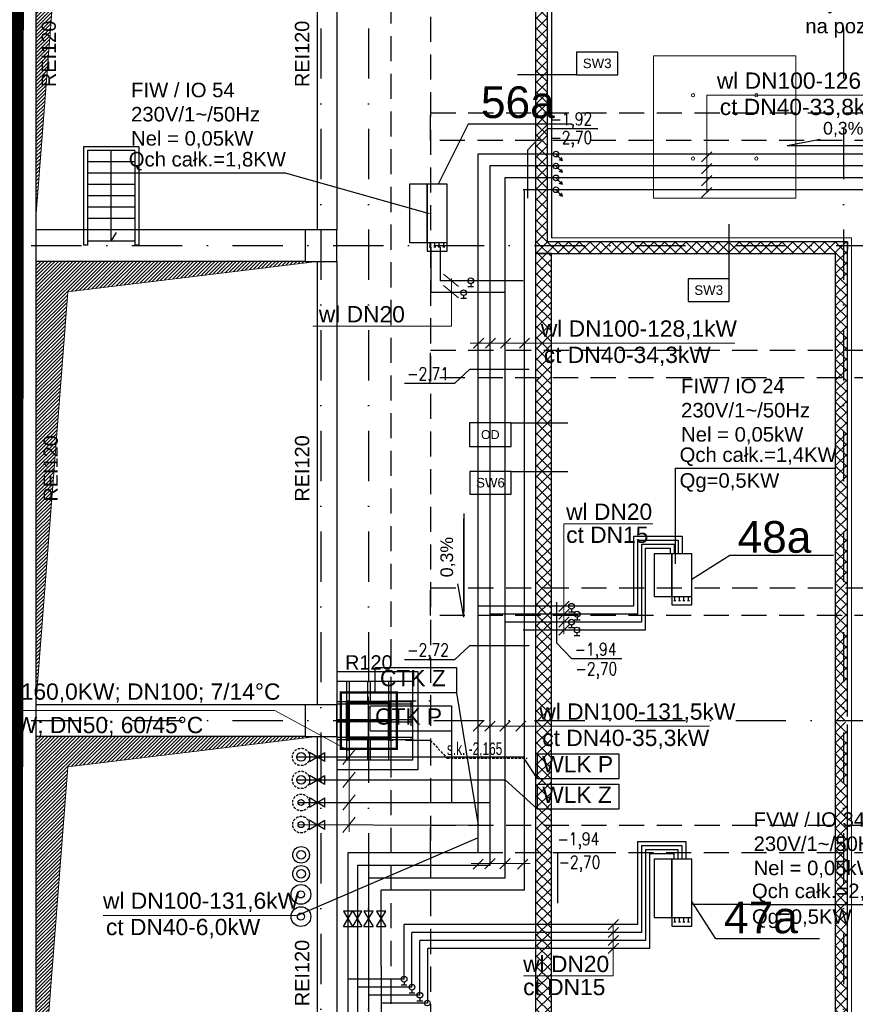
# Model space of a CAD drawing. Header units: centimetres. Extents: x -10729 to 23827, y -4437 to 19798.
# Tile 71 of 95: x 5819 to 6875, y 10642 to 11885. Entities that reach past the tile are written whole.
import ezdxf

# ---------------------------------------------------------------- set-up
doc = ezdxf.new("R2010")
doc.units = ezdxf.units.CM
for name, pattern in [('HIDDEN2', [4.7625, 3.175, -1.5875]), ('Kondygnacja  -0_5$0$DIVIDE', [31.75, 12.7, -6.35, 0, -6.35, 0, -6.35]), ('Kondygnacja  -0_5$0$HIDDEN', [9.525, 6.35, -3.175]), ('Kondygnacja  -0_5$0$HIDDEN2', [4.7625, 3.175, -1.5875]), ('Osie rzutów$0$DASHDOT2', [12.7, 6.35, -3.175, 0, -3.175])]:
    doc.linetypes.add(name, pattern=pattern)
for name, color, linetype in [('bgde_dodatki powykonawcze', 7, 'Continuous'), ('bgde_podpis', 7, 'Continuous'), ('bgde_schem_opis', 2, 'Continuous'), ('KJP_ARMATURA', 2, 'Continuous'), ('KJP_CT_centr_powrót', 6, '05_ciepło_technologiczne_pow'), ('KJP_CT_centr_zasilanie', 6, '05_ciepło_technologiczne_zas'), ('KJP_KK_OPISY MOCY klimakonwektorów', 7, 'Continuous'), ('KJP_W_OPIS', 2, 'Continuous'), ('Kondygnacja  -0_5$0$ARCH_ETAPOWANIE', 8, 'Kondygnacja  -0_5$0$DIVIDE'), ('Kondygnacja  -0_5$0$ARCH_GK', 8, 'Continuous'), ('Kondygnacja  -0_5$0$ARCH_INFO_ODPORNOŚĆ OGNIOWA', 8, 'Continuous'), ('Kondygnacja  -0_5$0$ARCH_INFO_OPISY_PRZEGRODY', 8, 'Continuous'), ('Kondygnacja  -0_5$0$ARCH_INFO_OPISY_PRZEGRODY_OKŁADZINY', 8, 'Continuous'), ('Kondygnacja  -0_5$0$ARCH_KONSTR_POWYŻEJ RZUTU', 8, 'Kondygnacja  -0_5$0$HIDDEN'), ('Kondygnacja  -0_5$0$ARCH_KONSTR_POWYŻEJ RZUTU_IST', 8, 'Kondygnacja  -0_5$0$HIDDEN2'), ('Kondygnacja  -0_5$0$ARCH_MUROWANE_IST', 8, 'Continuous'), ('Kondygnacja  -0_5$0$ARCH_OKŁADZINA', 8, 'Continuous'), ('Kondygnacja  -0_5$0$ARCH_POMOCNICZE', 8, 'Continuous'), ('Kondygnacja  -0_5$0$ARCH_SCHODY_IST', 8, 'Continuous'), ('Kondygnacja  -0_5$0$ARCH_SŁUPY', 8, 'Continuous'), ('Kondygnacja  -0_5$0$ARCH_WIDOK_IST', 8, 'Continuous'), ('Kondygnacja  -0_5$0$ARCH_ŚLUSARKA_DRZWI', 8, 'Continuous'), ('Kondygnacja  -0_5$0$ARCH_ŻELBET_IST', 8, 'Continuous'), ('Osie rzutów$0$ARCH_INFO_OSIE_IST', 8, 'Osie rzutów$0$DASHDOT2'), ('Osie rzutów$0$ARCH_INFO_OSIE_OPISY_IST', 8, 'Continuous')]:
    doc.layers.add(name, color=color, linetype=linetype)
for name, color, linetype, lineweight in [('bgde_opis ct 1', 7, 'Continuous', 20), ('bgde_rzędne wl ct', 7, 'Continuous', 25), ('bgde_urządzenia', 250, 'Continuous', 30), ('KJP_CT_kk_powrót', 250, '04_CT_KOMF_POW', 25), ('KJP_CT_kk_zasil', 250, '04_CT_KOMF_ZAS', 25), ('KJP_WL_centrale went._zasil', 5, '04_WL_ZAS', 25), ('KJP_WL_centrale went_powrót', 5, '04_WL_POW', 25), ('KJP_WL_kk zasil', 250, '04_WL_KOMF_ZAS', 25), ('KJP_WL_kk_powr', 250, '04_WL_KOMF_POW', 25), ('Kondygnacja  -0_5$0$ARCH_WIDOK', 8, 'Continuous', 13), ('SU Lampy kwadratowe  -05$0$ARCH_SUFITY_PODWIESZANE', 8, 'Continuous', 9)]:
    doc.layers.add(name, color=color, linetype=linetype, lineweight=lineweight)
doc.styles.add('Arial', font='arial.ttf')
doc.styles.add('Kondygnacja  -0_5$0$Arial', font='arial.ttf')
doc.styles.add('Kondygnacja  -0_5$0$BIKTS', font='bikromsw.shx', dxfattribs={"width": 0.8})
doc.styles.add('st rom', font='Romans.shx', dxfattribs={"width": 0.8})
doc.linetypes.add('04_CT_KOMF_POW', pattern='A,100,-15,["CTKp",Standard,S=10,R=0,X=-10,Y=-5],-35', length=150)
doc.linetypes.add('04_CT_KOMF_ZAS', pattern='A,100,-15,["CTKz",Standard,S=10,R=0,X=-10,Y=-5],-35', length=150)
doc.linetypes.add('04_WL_KOMF_POW', pattern='A,100,-15,["WLKp",Standard,S=10,R=0,X=-10,Y=-5],-35', length=150)
doc.linetypes.add('04_WL_KOMF_ZAS', pattern='A,100,-15,["WLKz",Standard,S=10,R=0,X=-10,Y=-5],-35', length=150)
doc.linetypes.add('04_WL_POW', pattern='A,100,-15,["WLp",Standard,S=10,R=0,X=-10,Y=-5],-35', length=150)
doc.linetypes.add('04_WL_ZAS', pattern='A,100,-15,["WLz",Standard,S=10,R=0,X=-10,Y=-5],-35', length=150)
doc.linetypes.add('05_ciepło_technologiczne_pow', pattern='A,100,-15,["CTp",Standard,S=10,R=0,X=-10,Y=-5],-35', length=150)
doc.linetypes.add('05_ciepło_technologiczne_zas', pattern='A,100,-15,["CTz",Standard,S=10,R=0,X=-10,Y=-5],-35', length=150)
pattern_1 = [(45, (-6220.6425, -6150), (-0.67351921, 0.67351921), [])]

# ---------------------------------------------------------------- blocks, each defined once
blk = doc.blocks.new('Osie rzutów')
at = {"layer": 'Osie rzutów$0$ARCH_INFO_OSIE_IST', "ltscale": 10}
for p, q in [((6200, 12510), (6200, 4800)), ((6200, 12510), (6200, 4571.18)), ((6260, 12510), (6260, 4623.26)), ((6860, 12510), (6860, 4623.26)), ((4436.04, 11600), (13655, 11600)), ((6260, 10970), (6260, 11030)), ((4436.04, 11000), (13655, 11000)), ((6290, 11000), (6230, 11000))]:
    blk.add_line(p, q, dxfattribs=at)
blk = doc.blocks.new('SU Lampy kwadratowe  -05')
at = {"layer": 'SU Lampy kwadratowe  -05$0$ARCH_SUFITY_PODWIESZANE'}
blk.add_lwpolyline([(6620, 11840), (6800, 11840), (6800, 11660), (6620, 11660)], close=True, dxfattribs=at)
for centre in [(6670, 11790), (6750, 11790), (6670, 11710), (6750, 11710)]:
    blk.add_circle(centre, 2, dxfattribs=at)
blk = doc.blocks.new('Kondygnacja  -0_5$0$słup 6.8.41')
at = {"layer": 'Kondygnacja  -0_5$0$ARCH_SŁUPY'}
h = blk.add_hatch(dxfattribs=at)
h.set_pattern_fill('ANSI31', color=256, scale=0.3, style=0)
h.set_pattern_definition(pattern_1)
h.paths.add_polyline_path([(14.8, 75), (11.8, 75), (11.8, 25), (14.8, 25)])
h = blk.add_hatch(dxfattribs=at)
h.set_pattern_fill('ANSI31', color=256, scale=0.3, style=0)
h.set_pattern_definition(pattern_1)
h.paths.add_polyline_path([(67.8, 75), (64.8, 75), (64.8, 25), (67.8, 25)])
h = blk.add_hatch(dxfattribs=at)
h.set_pattern_fill('ANSI31', color=256, scale=0.3, style=0)
h.set_pattern_definition(pattern_1)
h.paths.add_polyline_path([(64.8, 71), (64.8, 74), (14.8, 74), (14.8, 71)])
h = blk.add_hatch(dxfattribs=at)
h.set_pattern_fill('ANSI31', color=256, scale=0.3, style=0)
h.set_pattern_definition(pattern_1)
h.paths.add_polyline_path([(64.8, 48.5), (64.8, 51.5), (14.8, 51.5), (14.8, 48.5)])
h = blk.add_hatch(dxfattribs=at)
h.set_pattern_fill('ANSI31', color=256, scale=0.3, style=0)
h.set_pattern_definition(pattern_1)
h.paths.add_polyline_path([(64.8, 26), (64.8, 29), (14.8, 29), (14.8, 26)])
at = {"layer": 'Kondygnacja  -0_5$0$ARCH_POMOCNICZE'}
blk.add_lwpolyline([(94.8, 100), (94.8, 0), (-0.2, 0), (-0.2, 100)], close=True, dxfattribs=at)
for points in [[(11.8, 100), (11.8, 75)], [(14.8, 100), (14.8, 75)], [(38.3, 100), (38.3, 74)], [(41.3, 100), (41.3, 74)], [(64.8, 100), (64.8, 75)], [(67.8, 100), (67.8, 75)], [(-0.2, 74), (11.8, 74)], [(-0.2, 71), (11.8, 71)], [(67.8, 74), (94.8, 74)], [(67.8, 71), (94.8, 71)], [(-0.2, 51.5), (11.8, 51.5)], [(67.8, 51.5), (94.8, 51.5)], [(-0.2, 48.5), (11.8, 48.5)], [(67.8, 48.5), (94.8, 48.5)], [(-0.2, 29), (11.8, 29)], [(-0.2, 26), (11.8, 26)], [(11.8, 25), (11.8, 0)], [(14.8, 25), (14.8, 0)], [(38.3, 26), (38.3, 0)], [(41.3, 26), (41.3, 0)], [(64.8, 25), (64.8, 0)], [(67.8, 29), (94.8, 29)], [(67.8, 26), (94.8, 26)], [(67.8, 25), (67.8, 0)]]:
    blk.add_lwpolyline(points, dxfattribs=at)
at = {"layer": 'Kondygnacja  -0_5$0$ARCH_SŁUPY'}
for p, q in [((14.8, 51.5), (64.8, 51.5)), ((64.8, 48.5), (14.8, 48.5))]:
    blk.add_line(p, q, dxfattribs=at)
at = {"layer": 'Kondygnacja  -0_5$0$ARCH_SŁUPY', "const_width": 3}
blk.add_lwpolyline([(4.3, 85.5), (75.3, 85.5), (75.3, 14.5), (4.3, 14.5)], close=True, dxfattribs=at)
at = {"layer": 'Kondygnacja  -0_5$0$ARCH_SŁUPY'}
for points in [[(11.8, 75), (14.8, 75), (14.8, 25), (11.8, 25)], [(64.8, 75), (67.8, 75), (67.8, 25), (64.8, 25)]]:
    blk.add_lwpolyline(points, close=True, dxfattribs=at)
for points in [[(64.8, 74), (14.8, 74)], [(14.8, 71), (64.8, 71)], [(64.8, 29), (14.8, 29)], [(14.8, 26), (64.8, 26)]]:
    blk.add_lwpolyline(points, dxfattribs=at)
blk = doc.blocks.new('Kondygnacja  -0_5$0$konstrukcja istniejąca -0.5')
at = {"layer": 'Kondygnacja  -0_5$0$ARCH_KONSTR_POWYŻEJ RZUTU_IST', "ltscale": 10}
for p, q in [((6288.5, 4975), (6288.5, 12225)), ((6288.5, 10975), (6288.5, 11025)), ((6288.5, 11025), (6338.5, 11025)), ((6338.5, 10975), (6288.5, 10975))]:
    blk.add_line(p, q, dxfattribs=at)
for points in [[(6338.5, 12175), (6338.5, 11025)], [(7382, 11732.9), (6338.5, 11732.9), (6338.5, 11767.9), (7382, 11767.9)], [(7382, 11432.9), (6338.5, 11432.9), (6338.5, 11467.9), (7382, 11467.9)], [(7382, 11132.9), (6338.5, 11132.9), (6338.5, 11167.9), (7382, 11167.9)], [(6313.5, 11025), (6313.5, 10975)], [(6338.5, 11025), (6338.5, 10975)], [(6338.5, 10975), (6338.5, 9825)]]:
    blk.add_lwpolyline(points, dxfattribs=at)
at = {"layer": 'Kondygnacja  -0_5$0$ARCH_KONSTR_POWYŻEJ RZUTU_IST'}
blk.add_lwpolyline([(6338.5, 10975), (6359.1, 10952.5), (6460.3, 10952.5)], dxfattribs=at)
at = {"layer": 'Kondygnacja  -0_5$0$ARCH_KONSTR_POWYŻEJ RZUTU_IST', "ltscale": 10, "elevation": 0}
blk.add_lwpolyline([(7382, 10832.9), (6338.5, 10832.9), (6338.5, 10867.9), (7382, 10867.9)], dxfattribs=at)
at = {"layer": 'Kondygnacja  -0_5$0$ARCH_KONSTR_POWYŻEJ RZUTU_IST', "style": 'Kondygnacja  -0_5$0$BIKTS', "width": 0.7}
blk.add_text('s.k. -2,165', height=16, dxfattribs=at).set_placement((6359.1, 10956.5))

msp = doc.modelspace()

# ---------------------------------------------------------------- hatches: boundary and pattern name
at = {"layer": 'Kondygnacja  -0_5$0$ARCH_GK', "linetype": 'Continuous', "lineweight": -3}
h = msp.add_hatch(dxfattribs=at)
h.set_pattern_fill('ANSI37', color=256, scale=3, style=0)
h.paths.add_polyline_path([(6471, 11590), (6486, 11605), (6486, 11961), (6478.5, 11964.417), (6471, 11961)], flags=0)
h = msp.add_hatch(dxfattribs=at)
h.set_pattern_fill('ANSI37', color=256, scale=3, style=0)
h.paths.add_polyline_path([(6486, 11605), (6471, 11590), (6850, 11590), (6865, 11605)], flags=0)
h = msp.add_hatch(dxfattribs=at)
h.set_pattern_fill('ANSI37', color=256, scale=3, angle=-360, style=0)
h.paths.add_polyline_path([(6865, 11605), (6850, 11590), (6850, 11000), (6860.833, 11000), (6865, 11005)], flags=0)
h.paths.add_polyline_path([(6865, 10995), (6860.833, 11000), (6850, 11000), (6850, 10116), (6865, 10101)], flags=0)
h = msp.add_hatch(dxfattribs=at)
h.set_pattern_fill('ANSI37', color=256, scale=3, angle=-360, style=0)
h.paths.add_polyline_path([(6491, 11590), (6471, 11590), (6471, 10116), (6491, 10116)], flags=0)
at = {"layer": 'Kondygnacja  -0_5$0$ARCH_WIDOK'}
h = msp.add_hatch(dxfattribs=at)
h.set_pattern_fill('ANSI31', color=256, angle=-180, style=0)
h.set_pattern_definition([(225, (-2e-11, 5415), (2.245064, -2.245064), [])])
h.paths.add_polyline_path([(5840, 11635), (5840, 12195), (6180, 12195), (5880.4, 12156.573)])
h = msp.add_hatch(dxfattribs=at)
h.set_pattern_fill('ANSI31', color=256, angle=-180, style=0)
h.set_pattern_definition([(225, (-2e-11, 4800), (2.245064, -2.245064), [])])
h.paths.add_polyline_path([(5840, 11020), (5840, 11580), (6195, 11580), (5880.4, 11541.573)])
h = msp.add_hatch(dxfattribs=at)
h.set_pattern_fill('ANSI31', color=256, angle=-180, style=0)
h.set_pattern_definition([(225, (-2e-11, 4200), (2.245064, -2.245064), [])])
h.paths.add_polyline_path([(5840, 10420), (5840, 10980), (6195, 10980), (5880.4, 10941.573)])

# ---------------------------------------------------------------- linework, layer by layer
at = {"layer": 'bgde_dodatki powykonawcze'}
for p, q in [((6505.038, 11707.212), (6496.82, 11715.593)), ((6505.038, 11707.212), (6501.034, 11708.618)), ((6505.038, 11707.212), (6503.711, 11711.243)), ((6505.038, 11692.212), (6496.82, 11700.593)), ((6505.038, 11692.212), (6501.034, 11693.618)), ((6505.038, 11692.212), (6503.711, 11696.243)), ((6505.038, 11677.212), (6496.82, 11685.593)), ((6505.038, 11677.212), (6503.711, 11681.243)), ((6505.038, 11662.212), (6496.82, 11670.593)), ((6505.038, 11677.212), (6501.034, 11678.618)), ((6505.038, 11662.212), (6501.034, 11663.618)), ((6505.038, 11662.212), (6503.711, 11666.243)), ((6385.508, 11548.593), (6392.826, 11548.593)), ((6389.167, 11552.025), (6389.167, 11548.593)), ((6376.53, 11533.593), (6383.848, 11533.593)), ((6380.189, 11537.025), (6380.189, 11533.593)), ((6512.849, 11137.423), (6520.167, 11137.423)), ((6516.508, 11140.855), (6516.508, 11137.423)), ((6516.411, 11120.855), (6516.411, 11117.423)), ((6519.867, 11127.423), (6527.185, 11127.423)), ((6523.526, 11130.855), (6523.526, 11127.423)), ((6512.752, 11117.423), (6520.07, 11117.423)), ((6523.357, 11110.855), (6523.357, 11107.423)), ((6519.698, 11107.423), (6527.016, 11107.423)), ((6301.28, 10666.186), (6308.598, 10666.186)), ((6304.939, 10669.617), (6304.939, 10666.186)), ((6311.28, 10656.186), (6318.598, 10656.186)), ((6314.939, 10659.617), (6314.939, 10656.186)), ((6324.939, 10649.617), (6324.939, 10646.186)), ((6321.28, 10646.186), (6328.598, 10646.186))]:
    msp.add_line(p, q, dxfattribs=at)
for centre in [(6496.82, 11715.593), (6496.82, 11700.593), (6496.82, 11685.593), (6496.82, 11670.593), (6389.167, 11555.625), (6380.189, 11540.625), (6516.508, 11144.455), (6523.526, 11134.455), (6516.411, 11124.455), (6523.357, 11114.455), (6304.939, 10673.217), (6314.939, 10663.217), (6324.939, 10653.217), (6334.331, 10643.217)]:
    msp.add_circle(centre, 3.6, dxfattribs=at)
at = {"layer": 'bgde_opis ct 1'}
for p, q in [((6953.145, 11789.968), (6687.282, 11789.968)), ((6687.282, 11789.968), (6687.282, 11667.153)), ((6693.726, 11718.597), (6680.838, 11705.709)), ((6693.726, 11703.597), (6680.838, 11690.709)), ((6693.726, 11688.597), (6680.838, 11675.709)), ((6693.726, 11673.597), (6680.838, 11660.709)), ((6354.702, 11564.135), (6373.87, 11548.526)), ((6364.712, 11558.652), (6364.712, 11498.296)), ((6354.702, 11549.536), (6373.87, 11533.927)), ((6364.757, 11498.296), (6189.845, 11498.296)), ((6405.587, 11483.209), (6392.699, 11470.321)), ((6420.587, 11483.209), (6407.699, 11470.321)), ((6439.512, 11483.209), (6426.624, 11470.321)), ((6463.578, 11483.209), (6450.691, 11470.321)), ((6619.026, 11248.756), (6506.959, 11248.756)), ((6506.959, 11109.363), (6506.959, 11248.756)), ((6513.403, 11150.899), (6500.515, 11138.011)), ((6513.403, 11140.899), (6500.515, 11128.011)), ((6513.403, 11130.899), (6500.515, 11118.011)), ((6513.403, 11120.899), (6500.515, 11108.011)), ((6404.944, 10999.344), (6392.056, 10986.456)), ((6419.944, 10999.344), (6407.056, 10986.456)), ((6438.869, 10999.344), (6425.981, 10986.456)), ((6458.836, 10999.344), (6445.948, 10986.456)), ((6227.657, 10944.507), (6243.265, 10963.675)), ((6235.461, 10961.706), (6235.461, 10859.629)), ((6227.657, 10915.507), (6243.265, 10934.675)), ((6227.657, 10887.007), (6243.265, 10906.175)), ((6227.599, 10858.81), (6243.208, 10877.978)), ((6404.944, 10825.076), (6392.056, 10812.188)), ((6419.944, 10825.835), (6407.056, 10812.947)), ((6438.982, 10825.835), (6426.094, 10812.947)), ((6461.185, 10825.076), (6448.297, 10812.188)), ((6389.562, 10819.391), (6464.402, 10819.391)), ((6575.68, 10748.741), (6562.793, 10735.853)), ((6575.68, 10738.741), (6562.793, 10725.853)), ((6569.236, 10677.48), (6569.236, 10742.297)), ((6575.68, 10728.741), (6562.793, 10715.853)), ((6575.68, 10718.741), (6562.793, 10705.853)), ((6569.236, 10677.48), (6455.877, 10677.479))]:
    msp.add_line(p, q, dxfattribs=at)
at = {"layer": 'bgde_opis ct 1', "color": 2}
for p, q in [((6722.857, 11476.765), (6388.267, 11476.765)), ((5660.974, 11012.783), (6141.701, 11012.783)), ((6235.461, 10961.706), (6141.701, 11012.783)), ((6690.835, 10992.9), (6398.5, 10992.9)), ((6170.448, 10753.912, -226.091), (5924.699, 10753.97, -226.091))]:
    msp.add_line(p, q, dxfattribs=at)
at = {"layer": 'bgde_podpis'}
for p, q in [((6371.021, 11035.278), (6398.5, 10867.895)), ((6364.814, 10986.806), (6364.814, 10896.591)), ((6473.454, 10926.54), (6455.5, 10954.091)), ((6473.454, 10887.946), (6432.5, 10925.091))]:
    msp.add_line(p, q, dxfattribs=at)
for points in [[(6268.423, 11066.953), (6371.021, 11066.953), (6371.021, 11035.278), (6268.423, 11035.278)], [(6262.216, 11018.481), (6364.814, 11018.481), (6364.814, 10986.806), (6262.216, 10986.806)], [(6473.454, 10958.215), (6576.052, 10958.215), (6576.052, 10926.54), (6473.454, 10926.54)], [(6473.454, 10919.621), (6576.052, 10919.621), (6576.052, 10887.946), (6473.454, 10887.946)]]:
    msp.add_lwpolyline(points, close=True, dxfattribs=at)
at = {"layer": 'bgde_rzędne wl ct'}
for p, q in [((6461.461, 11721.244), (6486.283, 11747.731)), ((6549.566, 11747.731), (6486.283, 11747.731)), ((6788.665, 11726.535), (6830.652, 11734.44)), ((6461.461, 11659.825), (6461.461, 11721.244)), ((6788.665, 11726.535), (6912.655, 11726.535)), ((6388.233, 11443.884), (6368.635, 11425.951)), ((6388.233, 11443.884), (6462.96, 11443.884)), ((6368.635, 11425.951), (6305.352, 11425.951)), ((6380.638, 11261.797), (6380.638, 11137.807)), ((6380.638, 11130.766), (6380.638, 11254.756)), ((6380.638, 11130.766), (6372.733, 11172.753)), ((6497.291, 11149.825), (6497.291, 11098.189)), ((6516.888, 11077.842), (6497.291, 11098.189)), ((6388.233, 11094.867), (6368.635, 11076.934)), ((6388.233, 11094.867), (6462.96, 11094.867)), ((6368.635, 11076.934), (6305.352, 11076.934)), ((6580.172, 11077.842), (6516.888, 11077.842)), ((6558.859, 10832.784), (6498.831, 10832.895)), ((6498.831, 10832.895), (6498.831, 10769.354))]:
    msp.add_line(p, q, dxfattribs=at)
at = {"layer": 'bgde_schem_opis'}
for p, q in [((6385.976, 11753.569, -164.653), (6348.166, 11677.651)), ((6516.911, 11753.569, -164.653), (6385.976, 11753.569, -164.653)), ((6716.492, 11208.367, -129.519), (6668.307, 11178.397)), ((6847.427, 11208.367, -129.519), (6716.492, 11208.367, -129.519)), ((6698.572, 10724.489, -155.653), (6668.307, 10771.621)), ((6829.506, 10724.489, -155.653), (6698.572, 10724.489, -155.653))]:
    msp.add_line(p, q, dxfattribs=at)
at = {"layer": 'bgde_urządzenia'}
for p, q in [((6311.798, 11677.651), (6311.798, 11603.851)), ((6334.098, 11677.651), (6311.798, 11677.651)), ((6334.098, 11603.851), (6334.098, 11677.651)), ((6334.098, 11677.651), (6334.098, 11593.151)), ((6359.298, 11677.651), (6334.098, 11677.651)), ((6359.298, 11593.151), (6359.298, 11677.651)), ((6311.798, 11603.851), (6334.098, 11603.851)), ((6334.098, 11603.851), (6359.298, 11603.851)), ((6334.098, 11593.151), (6359.298, 11593.151)), ((6336.694, 11598.651), (6339.194, 11598.651)), ((6337.944, 11598.651), (6337.944, 11603.851)), ((6342.405, 11598.651), (6344.905, 11598.651)), ((6343.655, 11598.651), (6343.655, 11603.851)), ((6348.115, 11598.651), (6350.615, 11598.651)), ((6349.365, 11598.651), (6349.365, 11603.851)), ((6353.826, 11598.651), (6356.326, 11598.651)), ((6355.076, 11598.651), (6355.076, 11603.851)), ((6620.807, 11210.647), (6620.807, 11156.847)), ((6643.107, 11210.647), (6620.807, 11210.647)), ((6643.107, 11156.847), (6643.107, 11210.647)), ((6620.807, 11156.847), (6643.107, 11156.847)), ((6643.107, 11156.847), (6668.307, 11156.847)), ((6645.704, 11151.647), (6648.204, 11151.647)), ((6646.954, 11151.647), (6646.954, 11156.847)), ((6651.414, 11151.647), (6653.914, 11151.647)), ((6652.664, 11151.647), (6652.664, 11156.847)), ((6657.125, 11151.647), (6659.625, 11151.647)), ((6658.375, 11151.647), (6658.375, 11156.847)), ((6662.835, 11151.647), (6665.335, 11151.647)), ((6664.085, 11151.647), (6664.085, 11156.847)), ((6620.807, 10824.981), (6620.807, 10751.181)), ((6643.107, 10824.981), (6620.807, 10824.981)), ((6643.107, 10751.181), (6643.107, 10824.981)), ((6643.107, 10824.981), (6643.107, 10740.481)), ((6668.307, 10824.981), (6643.107, 10824.981)), ((6668.307, 10740.481), (6668.307, 10824.981)), ((6620.807, 10751.181), (6643.107, 10751.181)), ((6643.107, 10751.181), (6668.307, 10751.181)), ((6646.954, 10745.982), (6646.954, 10751.181)), ((6652.664, 10745.982), (6652.664, 10751.181)), ((6658.375, 10745.982), (6658.375, 10751.181)), ((6664.085, 10745.982), (6664.085, 10751.181)), ((6643.107, 10740.481), (6668.307, 10740.481)), ((6645.704, 10745.982), (6648.204, 10745.982)), ((6651.414, 10745.982), (6653.914, 10745.982)), ((6657.125, 10745.982), (6659.625, 10745.982)), ((6662.835, 10745.982), (6665.335, 10745.982))]:
    msp.add_line(p, q, dxfattribs=at)
msp.add_lwpolyline([(6643.107, 11210.647), (6643.107, 11146.147), (6668.307, 11146.147), (6668.307, 11210.647)], close=True, dxfattribs=at)
at = {"layer": 'KJP_ARMATURA'}
for p, q in [((6204.938, 10948.333), (6185.486, 10959.85)), ((6185.486, 10948.333), (6204.938, 10959.85)), ((6204.938, 10919.333), (6185.486, 10930.85)), ((6185.486, 10919.333), (6204.938, 10930.85)), ((6204.938, 10890.833), (6185.486, 10902.35)), ((6185.486, 10890.833), (6204.938, 10902.35)), ((6204.675, 10862.541), (6185.223, 10874.059)), ((6185.223, 10862.541), (6204.675, 10874.059)), ((6228.271, 10740.006), (6239.789, 10759.458)), ((6228.271, 10759.458), (6239.789, 10740.006)), ((6240.271, 10740.006), (6251.789, 10759.458)), ((6240.271, 10759.458), (6251.789, 10740.006)), ((6254.271, 10740.006), (6265.789, 10759.458)), ((6254.271, 10759.458), (6265.789, 10740.006)), ((6270.271, 10739.827), (6281.789, 10759.279)), ((6270.271, 10759.279), (6281.789, 10739.827))]:
    msp.add_line(p, q, dxfattribs=at)
at = {"layer": 'KJP_ARMATURA', "ltscale": 2}
for p, q in [((6204.938, 10948.333), (6185.486, 10959.85)), ((6185.486, 10948.333), (6204.938, 10959.85)), ((6204.938, 10919.333), (6185.486, 10930.85)), ((6185.486, 10919.333), (6204.938, 10930.85)), ((6204.938, 10890.833), (6185.486, 10902.35)), ((6185.486, 10890.833), (6204.938, 10902.35)), ((6204.675, 10862.541), (6185.223, 10874.059)), ((6185.223, 10862.541), (6204.675, 10874.059)), ((6228.271, 10740.006), (6239.789, 10759.458)), ((6228.271, 10759.458), (6239.789, 10740.006)), ((6240.271, 10740.006), (6251.789, 10759.458)), ((6240.271, 10759.458), (6251.789, 10740.006)), ((6254.271, 10740.006), (6265.789, 10759.458)), ((6254.271, 10759.458), (6265.789, 10740.006)), ((6270.271, 10739.827), (6281.789, 10759.279)), ((6270.271, 10759.279), (6281.789, 10739.827))]:
    msp.add_line(p, q, dxfattribs=at)
at = {"layer": 'KJP_ARMATURA', "elevation": -300}
for points in [[(6185.486, 10959.85), (6185.486, 10948.333)], [(6185.486, 10959.85), (6185.486, 10948.333)], [(6204.938, 10948.333), (6204.938, 10948.333), (6204.938, 10959.85)], [(6204.938, 10948.333), (6204.938, 10948.333), (6204.938, 10959.85)], [(6185.486, 10930.85), (6185.486, 10919.333)], [(6185.486, 10930.85), (6185.486, 10919.333)], [(6204.938, 10919.333), (6204.938, 10919.333), (6204.938, 10930.85)], [(6204.938, 10919.333), (6204.938, 10919.333), (6204.938, 10930.85)], [(6185.486, 10902.35), (6185.486, 10890.833)], [(6185.486, 10902.35), (6185.486, 10890.833)], [(6204.938, 10890.833), (6204.938, 10890.833), (6204.938, 10902.35)], [(6204.938, 10890.833), (6204.938, 10890.833), (6204.938, 10902.35)], [(6185.223, 10874.059), (6185.223, 10862.541)], [(6185.223, 10874.059), (6185.223, 10862.541)], [(6204.675, 10862.541), (6204.675, 10862.541), (6204.675, 10874.059)], [(6204.675, 10862.541), (6204.675, 10862.541), (6204.675, 10874.059)], [(6239.789, 10759.458), (6228.271, 10759.458)], [(6239.789, 10759.458), (6228.271, 10759.458)], [(6251.789, 10759.458), (6240.271, 10759.458)], [(6251.789, 10759.458), (6240.271, 10759.458)], [(6265.789, 10759.458), (6254.271, 10759.458)], [(6265.789, 10759.458), (6254.271, 10759.458)], [(6281.789, 10759.279), (6270.271, 10759.279)], [(6281.789, 10759.279), (6270.271, 10759.279)], [(6228.271, 10740.006), (6228.271, 10740.006), (6239.789, 10740.006)], [(6228.271, 10740.006), (6228.271, 10740.006), (6239.789, 10740.006)], [(6240.271, 10740.006), (6240.271, 10740.006), (6251.789, 10740.006)], [(6240.271, 10740.006), (6240.271, 10740.006), (6251.789, 10740.006)], [(6254.271, 10740.006), (6254.271, 10740.006), (6265.789, 10740.006)], [(6254.271, 10740.006), (6254.271, 10740.006), (6265.789, 10740.006)], [(6270.271, 10739.827), (6270.271, 10739.827), (6281.789, 10739.827)], [(6270.271, 10739.827), (6270.271, 10739.827), (6281.789, 10739.827)]]:
    msp.add_lwpolyline(points, dxfattribs=at)
at = {"layer": 'KJP_CT_centr_powrót'}
for radius in [12.5, 4.5]:
    msp.add_circle((6174.689, 10752.408, -226.091), radius, dxfattribs=at)
at = {"layer": 'KJP_CT_centr_zasilanie'}
for radius in [12.5, 4.5]:
    msp.add_circle((6174.689, 10780.408, -226.091), radius, dxfattribs=at)
at = {"layer": 'KJP_CT_kk_powrót'}
for p, q in [((6413.5, 11701.049), (10017.002, 11701.049)), ((6413.5, 10816.895), (6413.5, 11701.049)), ((6599.67, 11227.827), (6599.67, 11134.455)), ((6599.67, 11227.827), (6651.118, 11227.827)), ((6651.118, 11227.827), (6651.118, 11210.647)), ((6599.67, 11134.455), (6413.5, 11134.455)), ((6171.026, 10896.591), (6266.392, 10896.591)), ((6266.392, 10896.591), (6413.5, 10896.591)), ((6604.838, 10842.162), (6604.838, 10732.297)), ((6604.838, 10842.162), (6655.807, 10842.162)), ((6655.807, 10842.162), (6655.807, 10824.981)), ((6413.5, 10816.895), (6246, 10816.895)), ((6246, 10816.895), (6246, 9911.841)), ((6604.838, 10732.297), (6314.939, 10732.297)), ((6314.939, 10663.217), (6314.939, 10732.297)), ((6314.939, 10663.217), (6246, 10663.217))]:
    msp.add_line(p, q, dxfattribs=at)
at = {"layer": 'KJP_CT_kk_powrót', "color": 2, "linetype": 'HIDDEN2'}
msp.add_circle((6174.826, 10896.591, -300), 10.5, dxfattribs=at)
msp.add_circle((6174.826, 10896.591, -300), 10.5, dxfattribs=at)
at = {"layer": 'KJP_CT_kk_powrót'}
msp.add_circle((6174.826, 10896.591, -300), 3.8, dxfattribs=at)
msp.add_circle((6174.826, 10896.591, -300), 3.8, dxfattribs=at)
at = {"layer": 'KJP_CT_kk_zasil'}
for p, q in [((6398.5, 11716.049), (10032.002, 11716.049)), ((6398.5, 10832.895), (6398.5, 11716.049)), ((6594.67, 11232.827), (6594.67, 11144.455)), ((6594.67, 11232.827), (6656.118, 11232.827)), ((6656.118, 11232.827), (6656.118, 11210.647)), ((6594.67, 11144.455), (6398.5, 11144.455)), ((6171.026, 10868.591), (6266.129, 10868.3)), ((6194.899, 10868.271), (6195, 10868.27)), ((6266.129, 10868.3), (6398.5, 10867.895)), ((6599.838, 10847.162), (6599.838, 10742.297)), ((6599.838, 10847.162), (6660.807, 10847.162)), ((6660.807, 10847.162), (6660.807, 10824.981)), ((6398.5, 10832.895), (6234, 10832.895)), ((6234, 10832.895), (6234, 9896.841)), ((6234, 10749.782), (6234, 10749.682)), ((6246.001, 10749.782), (6246, 10749.682)), ((6260, 10749.782), (6260, 10749.682)), ((6276, 10749.603), (6276, 10749.502)), ((6599.838, 10742.297), (6304.939, 10742.297)), ((6304.939, 10673.217), (6304.939, 10742.297)), ((6304.939, 10673.217), (6234, 10673.217))]:
    msp.add_line(p, q, dxfattribs=at)
at = {"layer": 'KJP_CT_kk_zasil', "color": 2, "linetype": 'HIDDEN2'}
msp.add_circle((6174.826, 10868.591, -300), 10.5, dxfattribs=at)
msp.add_circle((6174.826, 10868.591, -300), 10.5, dxfattribs=at)
at = {"layer": 'KJP_CT_kk_zasil'}
msp.add_circle((6174.826, 10868.591, -300), 3.8, dxfattribs=at)
msp.add_circle((6174.826, 10868.591, -300), 3.8, dxfattribs=at)
at = {"layer": 'KJP_KK_OPISY MOCY klimakonwektorów'}
for p, q in [((5954.853, 11692.044), (6154.741, 11692.044)), ((6154.741, 11692.044), (6336.492, 11640.602)), ((6647.462, 11318.771), (6850.484, 11318.771)), ((6647.462, 11318.771), (6647.462, 11197.894)), ((6741.93, 10767.795), (6668.307, 10767.795)), ((6741.93, 10767.795), (6941.817, 10767.795))]:
    msp.add_line(p, q, dxfattribs=at)
at = {"layer": 'KJP_W_OPIS'}
msp.add_line((6398.5, 10851.839), (6170.448, 10753.912, -226.091), dxfattribs=at)
at = {"layer": 'KJP_WL_centrale went._zasil'}
for radius in [10.5, 5.5]:
    msp.add_circle((6174.826, 10830.407, -226.091), radius, dxfattribs=at)
at = {"layer": 'KJP_WL_centrale went_powrót'}
for radius in [10.5, 5.5]:
    msp.add_circle((6174.826, 10806.407, -226.091), radius, dxfattribs=at)
at = {"layer": 'KJP_WL_kk zasil'}
for p, q in [((6432.5, 11686.049), (10002.002, 11686.049)), ((6432.5, 10800.895), (6432.5, 11686.049)), ((6338.765, 11598.047), (6338.765, 11540.625)), ((6432.5, 11540.625), (6338.765, 11540.625)), ((6604.67, 11222.827), (6604.67, 11124.455)), ((6604.67, 11222.827), (6646.118, 11222.827)), ((6646.118, 11222.827), (6646.118, 11210.647)), ((6604.67, 11124.455), (6432.5, 11124.455)), ((6169.326, 10925.091), (6266.392, 10925.091)), ((6266.392, 10925.091), (6432.5, 10925.091)), ((6609.838, 10837.162), (6609.838, 10722.297)), ((6609.838, 10837.162), (6650.807, 10837.162)), ((6650.807, 10837.162), (6650.807, 10824.981)), ((6432.5, 10800.895), (6260, 10800.895)), ((6260, 10800.895), (6260, 9926.841)), ((6609.838, 10722.297), (6324.939, 10722.297)), ((6324.939, 10653.217), (6324.939, 10722.297)), ((6324.939, 10653.217), (6260, 10653.217))]:
    msp.add_line(p, q, dxfattribs=at)
at = {"layer": 'KJP_WL_kk zasil', "color": 2, "linetype": 'HIDDEN2'}
msp.add_circle((6174.826, 10925.091, -300), 11, dxfattribs=at)
msp.add_circle((6174.826, 10925.091, -300), 11, dxfattribs=at)
at = {"layer": 'KJP_WL_kk zasil'}
msp.add_circle((6174.826, 10925.091, -300), 5.5, dxfattribs=at)
msp.add_circle((6174.826, 10925.091, -300), 5.5, dxfattribs=at)
at = {"layer": 'KJP_WL_kk_powr'}
for p, q in [((6455.5, 11671.049), (9987.002, 11671.049)), ((6457.135, 10785.829), (6457.135, 11671.049)), ((6350.765, 11598.047), (6350.765, 11555.625)), ((6455.5, 11555.625), (6350.765, 11555.625)), ((6609.67, 11217.827), (6609.67, 11114.455)), ((6609.67, 11217.827), (6641.118, 11217.827)), ((6641.118, 11217.827), (6641.118, 11210.647)), ((6609.67, 11114.455), (6455.5, 11114.455)), ((6169.326, 10954.091), (6266.392, 10954.091)), ((6266.392, 10954.091), (6455.5, 10954.091)), ((6614.838, 10832.162), (6614.838, 10712.297)), ((6614.838, 10832.162), (6645.807, 10832.162)), ((6645.807, 10832.162), (6645.807, 10824.981)), ((6457.135, 10785.829), (6276, 10785.829)), ((6276, 10689.975), (6276, 10785.829)), ((6614.838, 10712.297), (6334.939, 10712.297)), ((6334.939, 10643.217), (6334.939, 10712.297)), ((6276, 10689.975), (6276, 9941.841)), ((6334.331, 10643.217), (6276, 10643.217))]:
    msp.add_line(p, q, dxfattribs=at)
at = {"layer": 'KJP_WL_kk_powr', "color": 2, "linetype": 'HIDDEN2'}
msp.add_circle((6174.826, 10954.091, -300), 11, dxfattribs=at)
msp.add_circle((6174.826, 10954.091, -300), 11, dxfattribs=at)
at = {"layer": 'KJP_WL_kk_powr'}
msp.add_circle((6174.826, 10954.091, -300), 5.5, dxfattribs=at)
msp.add_circle((6174.826, 10954.091, -300), 5.5, dxfattribs=at)
at = {"layer": 'Kondygnacja  -0_5$0$ARCH_ETAPOWANIE', "ltscale": 10, "const_width": 20, "elevation": 300}
msp.add_lwpolyline([(4946, 3931), (4946, 5443), (5613, 5443), (5613, 5586), (5809, 5586), (5815, 12220), (6212, 12220), (6212, 13458.874), (6172, 13458.874), (6171.997, 14762.582), (4925, 14762.019), (4925, 14762.019), (8839.196, 14763.787)], dxfattribs=at)
at = {"layer": 'Kondygnacja  -0_5$0$ARCH_GK', "linetype": 'Continuous', "lineweight": -3}
for p, q in [((6471, 11961), (6471, 11590)), ((6486, 11605), (6486, 11961)), ((6865, 11605), (6486, 11605)), ((6865, 11605), (6865, 11595)), ((6865, 11005), (6865, 11605)), ((6471, 11590), (6850, 11590)), ((6491, 11590), (6471, 11590)), ((6471, 11590), (6471, 10116)), ((6491, 10116), (6491, 11590)), ((6850, 10116), (6850, 11590)), ((6865, 10101), (6865, 10995))]:
    msp.add_line(p, q, dxfattribs=at)
at = {"layer": 'Kondygnacja  -0_5$0$ARCH_INFO_OPISY_PRZEGRODY'}
for points in [[(6522.905, 11815.785), (6574.905, 11815.785), (6574.905, 11844.585), (6522.905, 11844.585), (6522.905, 11815.785)], [(6663.744, 11529.358), (6715.744, 11529.358), (6715.744, 11558.158), (6663.744, 11558.158), (6663.744, 11529.358)], [(6388.096, 11286.05), (6440.096, 11286.05), (6440.096, 11314.85), (6388.096, 11314.85), (6388.096, 11286.05)]]:
    msp.add_lwpolyline(points, close=True, dxfattribs=at)
for points in [[(6522.905, 11815.785), (6448.368, 11815.785)], [(6715.744, 11558.158), (6715.744, 11627.096)], [(6440.096, 11314.85), (6511.661, 11314.85)]]:
    msp.add_lwpolyline(points, dxfattribs=at)
at = {"layer": 'Kondygnacja  -0_5$0$ARCH_INFO_OPISY_PRZEGRODY_OKŁADZINY'}
msp.add_lwpolyline([(6387.596, 11346.251), (6440.096, 11346.251), (6440.096, 11376.251), (6387.596, 11376.251), (6387.596, 11346.251)], close=True, dxfattribs=at)
msp.add_lwpolyline([(6440.096, 11376.251), (6511.661, 11376.251)], dxfattribs=at)
at = {"layer": 'Kondygnacja  -0_5$0$ARCH_MUROWANE_IST', "ltscale": 4}
for p, q in [((5840, 12195), (5840, 10850)), ((6195, 12180), (6195, 11742)), ((6220, 12180), (6220, 11742)), ((6195, 11742), (6195, 11620)), ((6220, 11742), (6220, 11620)), ((6195, 11580), (6195, 11020)), ((6220, 11580), (6220, 11020)), ((6195, 10980), (6195, 10420)), ((6220, 10980), (6220, 10420)), ((5840, 10850), (5840, 9820))]:
    msp.add_line(p, q, dxfattribs=at)
at = {"layer": 'Kondygnacja  -0_5$0$ARCH_OKŁADZINA'}
msp.add_lwpolyline([(6220, 11062), (6322.461, 11062), (6322.461, 10938), (6220, 10938)], dxfattribs=at)
at = {"layer": 'Kondygnacja  -0_5$0$ARCH_SCHODY_IST'}
for p, q in [((5970, 11724.64), (5900, 11724.64)), ((5900, 11724.64), (5900, 11600.76)), ((5905, 11720), (5905, 11600.76)), ((5965, 11720), (5905, 11720)), ((5965, 11720), (5905, 11720)), ((5935, 11605.76), (5935, 11719.64)), ((5965, 11720), (5965, 11600.76)), ((5970, 11724.64), (5970, 11600.76)), ((5965, 11705.72), (5905, 11705.72)), ((5965, 11705.72), (5905, 11705.72)), ((5965, 11705.72), (5905, 11705.72)), ((5965, 11691.44), (5905, 11691.44)), ((5965, 11677.16), (5905, 11677.16)), ((5965, 11662.88), (5905, 11662.88)), ((5965, 11648.6), (5905, 11648.6)), ((5965, 11634.32), (5905, 11634.32)), ((5965, 11620.04), (5905, 11620.04)), ((5965, 11605.76), (5905, 11605.76)), ((5935, 11605.76), (5941.769, 11616.53)), ((5905, 11600.76), (5900, 11600.76)), ((5970, 11600.76), (5965, 11600.76))]:
    msp.add_line(p, q, dxfattribs=at)
at = {"layer": 'Kondygnacja  -0_5$0$ARCH_WIDOK'}
for p, q in [((6491, 11610), (6870, 11610)), ((6870, 11610), (6870, 10096))]:
    msp.add_line(p, q, dxfattribs=at)
for points in [[(5840, 11635), (5840, 12195), (6180, 12195), (5880.4, 12156.573), (5840, 11635)], [(5840, 11020), (5840, 11580), (6195, 11580), (5880.4, 11541.573), (5840, 11020)], [(5840, 10420), (5840, 10980), (6195, 10980), (5880.4, 10941.573), (5840, 10420)]]:
    msp.add_lwpolyline(points, dxfattribs=at)
at = {"layer": 'Kondygnacja  -0_5$0$ARCH_WIDOK_IST'}
for p, q in [((6180, 11620), (5840, 11620)), ((6180, 11580), (5840, 11580)), ((6180, 11020), (5840, 11020)), ((6180, 10980), (5840, 10980))]:
    msp.add_line(p, q, dxfattribs=at)
at = {"layer": 'Kondygnacja  -0_5$0$ARCH_ŚLUSARKA_DRZWI'}
msp.add_lwpolyline([(11131.714, 11956), (10830, 11956), (10830, 11956), (10689.981, 11956), (10689.981, 11956), (6491, 11956), (6491, 11610)], dxfattribs=at)
at = {"layer": 'Kondygnacja  -0_5$0$ARCH_ŻELBET_IST', "ltscale": 4}
for points in [[(6180, 11580), (6220, 11580), (6220, 11620), (6180, 11620)], [(6180, 11580), (6220, 11580), (6220, 11620), (6180, 11620)], [(6180, 11580), (6220, 11580), (6220, 11620), (6180, 11620)], [(6180, 10980), (6220, 10980), (6220, 11020), (6180, 11020)], [(6180, 10980), (6220, 10980), (6220, 11020), (6180, 11020)], [(6180, 10980), (6220, 10980), (6220, 11020), (6180, 11020)]]:
    msp.add_lwpolyline(points, close=True, dxfattribs=at)

# ---------------------------------------------------------------- block references
at = {"layer": 'Kondygnacja  -0_5$0$ARCH_KONSTR_POWYŻEJ RZUTU'}
msp.add_blockref('Kondygnacja  -0_5$0$konstrukcja istniejąca -0.5', (0, 0), dxfattribs=at)
at = {"layer": 'Kondygnacja  -0_5$0$ARCH_SŁUPY'}
msp.add_blockref('Kondygnacja  -0_5$0$słup 6.8.41', (6220.643, 10950), dxfattribs=at)
at = {"layer": 'Osie rzutów$0$ARCH_INFO_OSIE_OPISY_IST'}
msp.add_blockref('Osie rzutów', (0, 0), dxfattribs=at)
at = {"layer": 'SU Lampy kwadratowe  -05$0$ARCH_SUFITY_PODWIESZANE'}
msp.add_blockref('SU Lampy kwadratowe  -05', (0, 0), dxfattribs=at)

# ---------------------------------------------------------------- texts
at = {"layer": 'bgde_opis ct 1', "color": 2, "style": 'Arial'}
for s, p in [('wl DN100-126,3kW', (6700.041, 11798.217, -23306.296)), ('ct DN40-33,8kW', (6703.759, 11764.973, -23306.296)), ('wl DN100-128,1kW', (6477.739, 11485.013, -23209.109)), ('ct DN40-34,3kW', (6481.457, 11451.77, -23209.109)), ('wl DN100-131,5kW', (6475.8, 11001.149, -23509.109)), ('ct DN40-35,3kW', (6479.518, 10967.906, -23509.109)), ('wl DN100-131,6kW', (5924.699, 10762.219, -23435.201)), ('ct DN40-6,0kW', (5928.417, 10728.976, -23435.201))]:
    msp.add_text(s, height=20.58297, dxfattribs=at).set_placement(p)
for s, p in [('wl DN20', (6197.319, 11503.116, -14791.184)), ('wl DN20', (6509.692, 11253.577, 1470.534)), ('ct DN15', (6509.692, 11224.465, 1470.534)), ('wl DN20', (6455.385, 10682.3, -14793.528)), ('ct DN15', (6455.385, 10653.188, -14793.528))]:
    msp.add_text(s, height=20.583, rotation=360, dxfattribs=at).set_placement(p)
at = {"layer": 'bgde_opis ct 1', "color": 2, "char_height": 20.58297, "width": 548.22937, "attachment_point": 1, "style": 'Arial'}
for s, insert in [('Qch całk.=160,0KW; DN100; 7/14%%DC', (5684.232, 11046.95)), ('Qg=41,3KW; DN50; 60/45%%DC', (5684.232, 11004.727))]:
    msp.add_mtext(s, dxfattribs=dict(at, insert=insert))
at = {"layer": 'bgde_podpis', "style": 'Arial'}
for s, p in [('CTK Z', (6274.487, 11043.36, -23509.109)), ('CTK P', (6268.28, 10994.888, -23509.109)), ('WLK P', (6479.518, 10934.622, -23509.109)), ('WLK Z', (6479.518, 10896.028, -23509.109))]:
    msp.add_text(s, height=20.583, dxfattribs=at).set_placement(p)
at = {"layer": 'bgde_rzędne wl ct', "char_height": 16, "attachment_point": 1}
for s, insert, width, style in [('-1,92', (6489.871, 11768.017, 300), 55.86916, 'st rom'), ('0,3%', (6834.177, 11756.346, 6365.1), 531.5734, 'Arial'), ('-2,70', (6489.871, 11744.75, 300), 55.86916, 'st rom'), ('-2,71', (6308.94, 11446.237, 300), 55.86916, 'st rom'), ('-2,72', (6308.94, 11097.219, 300), 55.86916, 'st rom'), ('-1,94', (6520.476, 11098.128, -138.45), 55.86916, 'st rom'), ('-2,70', (6521.584, 11073.591, 300), 55.86916, 'st rom'), ('-1,94', (6498.831, 10858.48, 600), 55.86916, 'st rom'), ('-2,70', (6500.173, 10829.279, 300), 72.96393, 'st rom')]:
    msp.add_mtext(s, dxfattribs=dict(at, insert=insert, width=width, style=style))
at = {"layer": 'bgde_rzędne wl ct', "insert": (6350.827, 11181.09, 7625.1), "char_height": 16, "width": 531.5734, "attachment_point": 1, "rotation": 90, "style": 'Arial'}
msp.add_mtext('0,3%', dxfattribs=at)
at = {"layer": 'bgde_schem_opis', "char_height": 40, "width": 72.77772, "attachment_point": 1, "style": 'Arial'}
for s, insert in [('56a', (6402.027, 11801.204, -128.671)), ('48a', (6726.195, 11252.052, 63.443)), ('47a', (6709.139, 10771.398, 37.31))]:
    msp.add_mtext(s, dxfattribs=dict(at, insert=insert))
at = {"layer": 'KJP_KK_OPISY MOCY klimakonwektorów', "char_height": 18.326, "width": 421.7149, "attachment_point": 1, "style": 'Arial'}
for s, insert in [('Zejście pionu\\Pna poziom -2', (6811.789, 11917.195, 2308.732)), ('FIW / IO 54\\P230V/1~/50Hz\\PNel = 0,05kW', (5960.165, 11805.797, 2308.732)), ('Qch całk.=1,8KW', (5957.241, 11718.326, 2308.732)), ('FIW / IO 24\\P230V/1~/50Hz\\PNel = 0,05kW', (6654.906, 11431.886, 2308.732)), ('Qch całk.=1,4KW', (6652.985, 11345.053, 2308.732)), ('Qg=0,5KW', (6652.985, 11312.574, 2308.732)), ('FVW / IO 34\\P230V/1~/50Hz\\PNel = 0,05kW', (6746.421, 10884.179, 2528.824)), ('Qch całk.=2,1KW', (6744.318, 10794.077, 1340.715)), ('Qg=0,5KW', (6744.318, 10761.598, 1340.715))]:
    msp.add_mtext(s, dxfattribs=dict(at, insert=insert))
at = {"layer": 'Kondygnacja  -0_5$0$ARCH_INFO_ODPORNOŚĆ OGNIOWA', "char_height": 18, "width": 53.33252, "attachment_point": 5, "rotation": 90, "style": 'Kondygnacja  -0_5$0$Arial'}
for insert in [(5841.235, 11842.229), (6161.223, 11842.229), (5843.706, 11318.53), (6161.223, 11318.53), (6161.223, 10681.143)]:
    msp.add_mtext('\\PREI120', dxfattribs=dict(at, insert=insert))
at = {"layer": 'Kondygnacja  -0_5$0$ARCH_INFO_ODPORNOŚĆ OGNIOWA', "insert": (6260.421, 11088.41), "char_height": 18, "width": 53.33252, "attachment_point": 5, "style": 'Kondygnacja  -0_5$0$Arial'}
msp.add_mtext('\\PR120', dxfattribs=at)
at = {"layer": 'Kondygnacja  -0_5$0$ARCH_INFO_OPISY_PRZEGRODY', "char_height": 12, "width": 52, "attachment_point": 5, "style": 'Kondygnacja  -0_5$0$Arial'}
for s, insert in [('SW3', (6548.905, 11830.185)), ('SW3', (6689.744, 11543.758)), ('SW6', (6414.096, 11300.45))]:
    msp.add_mtext(s, dxfattribs=dict(at, insert=insert))
at = {"layer": 'Kondygnacja  -0_5$0$ARCH_INFO_OPISY_PRZEGRODY_OKŁADZINY', "insert": (6413.846, 11361.251), "char_height": 11.25, "width": 52.5, "attachment_point": 5, "style": 'Kondygnacja  -0_5$0$Arial'}
msp.add_mtext('OD', dxfattribs=at)

doc.saveas('drawing.dxf')
